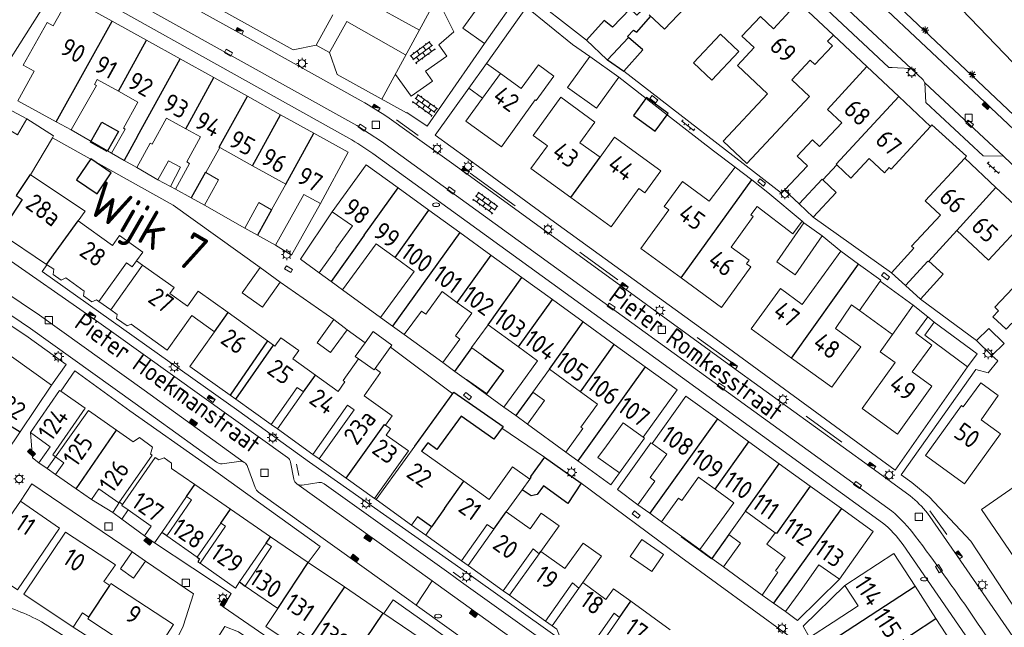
# Model space of a CAD drawing. Extents: x 168769 to 512904, y 516715 to 1559940.
# Tile 65 of 186: x 169327 to 169463, y 519423 to 519507. Entities that reach past the tile are written whole.
import ezdxf

# ---------------------------------------------------------------- set-up
doc = ezdxf.new("R2010")
doc.units = 0
doc.header["$MEASUREMENT"] = 0
doc.layers.get('0').update_dxf_attribs({"linetype": 'CONTINUOUS'})
for name, color, linetype, lineweight in [('B01_HOOFDGEBOUW', 10, 'CONTINUOUS', 0), ('B02_bijgebouw', 12, 'CONTINUOUS', 0), ('B07_scheidingsmuur', 14, 'CONTINUOUS', 25), ('Q04_wegmarkering', 7, 'CONTINUOUS', 0), ('Q21_LANTAARNPAAL', 7, 'CONTINUOUS', 18), ('Q23_kolk', 7, 'CONTINUOUS', 18), ('Q26_BOOM', 7, 'CONTINUOUS', 18), ('Q28_rioolput', 7, 'CONTINUOUS', 18), ('Q92_BRANDKRAAN', 7, 'CONTINUOUS', 0), ('Q96_STRAATKOLK', 7, 'CONTINUOUS', 0), ('Q97_TROTTOIRKOLK', 7, 'CONTINUOUS', 0), ('S02_symb_open_verh', 7, 'CONTINUOUS', 13), ('T01_Muur', 10, 'CONTINUOUS', 0), ('V00_kant_verharding', 252, 'CONTINUOUS', 0), ('V02_Kant_open_verh', 253, 'CONTINUOUS', 0), ('V04_Kant_op_inrit', 254, 'CONTINUOUS', 13), ('V11_VERKEERSDREMPEL', 7, 'CONTINUOUS', 0), ('W01_Kant_sloot', 140, 'CONTINUOUS', 0), ('Z08_Streeknaam', 5, 'CONTINUOUS', 0)]:
    doc.layers.add(name, color=color, linetype=linetype, lineweight=lineweight)
for name, color, linetype in [('B11_dakrand_hoofdgebouw', 20, 'CONTINUOUS'), ('B14_dakrand_bijgebouw', 30, 'CONTINUOUS'), ('T20_TALUD', 34, 'CONTINUOUS'), ('Z02_Huisnummer', 253, 'CONTINUOUS'), ('Z06_STRAATNAAM', 7, 'CONTINUOUS')]:
    doc.layers.add(name, color=color, linetype=linetype)
doc.styles.add('ISOCP', font='isocp.shx', dxfattribs={"height": 1.8})

# ---------------------------------------------------------------- blocks, each defined once
blk = doc.blocks.new('Q21')
at = {"color": 0}
for points in [[(-1.5, 0), (-1, 0)], [(-1.06, 1.06), (-0.71, 0.71)], [(0, 1.5), (0, 1)], [(1.06, 1.06), (0.71, 0.71)], [(1.5, 0), (1, 0)], [(-1.06, -1.06), (-0.71, -0.71)], [(0, -1.5), (0, -1)], [(1.06, -1.06), (0.71, -0.71)]]:
    blk.add_lwpolyline(points, dxfattribs=at)
blk.add_circle((0, 0), 1, dxfattribs=at)
blk = doc.blocks.new('Q28')
at = {"color": 0}
blk.add_lwpolyline([(1, 1), (1, -1), (-1, -1), (-1, 1)], close=True, dxfattribs=at)
blk = doc.blocks.new('Q23')
at = {"color": 0}
blk.add_lwpolyline([(0.99, -0.5), (-0.99, -0.5), (-0.99, 0.5), (0.99, 0.5), (0.99, -0.5)], dxfattribs=at)
blk = doc.blocks.new('Q96')
for p, q in [((-1, 0.88), (1, 0.88)), ((-1, 0.75), (1, 0.75)), ((-1, 0.63), (1, 0.63)), ((-1, 0.5), (1, 0.5)), ((-1, 0.38), (1, 0.38)), ((-1, 0.25), (1, 0.25)), ((-1, 0.12), (1, 0.12))]:
    blk.add_line(p, q)
at = {"color": 0}
blk.add_lwpolyline([(1, 1), (1, 0), (-1, 0), (-1, 1), (1, 1)], dxfattribs=at)
blk = doc.blocks.new('Q97')
blk.add_hatch(color=256).paths.add_polyline_path([(-1, 1), (-1, 0), (1, 1)])
blk.add_line((1, 1), (-1, 0))
at = {"color": 0}
for points in [[(-1, 0), (-1, 1), (1, 1), (1, 0), (-1, 0)], [(0, 0.8), (0, 1)]]:
    blk.add_lwpolyline(points, dxfattribs=at)
blk = doc.blocks.new('Q92')
at = {"color": 0}
blk.add_ellipse((0, 0), major_axis=(-0.991, 0), ratio=0.499983, start_param=1.570796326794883, end_param=7.853981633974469, dxfattribs=at)
blk = doc.blocks.new('Q26')
at = {"color": 0}
for p, q in [((-1, 0), (1, 0)), ((-0.7, 0.7), (0.7, -0.7)), ((0.7, 0.7), (-0.7, -0.7)), ((0, 1), (0, -1))]:
    blk.add_line(p, q, dxfattribs=at)
blk = doc.blocks.new('S024')
at = {"color": 0}
for p, q in [((0, 1.2), (6.7, 1.2)), ((0, 0), (6.7, 0)), ((0.2, 1.2), (0.2, 0)), ((1.25, 1.5), (1.25, 1.2)), ((1.25, 0), (1.25, -1.2)), ((2.3, 1.2), (2.3, 0)), ((3.35, 1.5), (3.35, 1.2)), ((3.35, 0), (3.35, -1.2)), ((4.4, 1.2), (4.4, 0)), ((5.45, 1.5), (5.45, 1.2)), ((5.45, 0), (5.45, -1.2)), ((6.5, 1.2), (6.5, 0)), ((0, -1.2), (6.7, -1.2)), ((0.2, -1.2), (0.2, -1.5)), ((2.3, -1.2), (2.3, -1.5)), ((4.4, -1.2), (4.4, -1.5)), ((6.5, -1.2), (6.5, -1.5))]:
    blk.add_line(p, q, dxfattribs=at)
blk = doc.blocks.new('S026')
for p, q in [((0, 0), (4.4, 0)), ((0.2, 0.5), (0.2, 0)), ((1.2, 0), (1.2, -0.5)), ((2.2, 0.5), (2.2, 0)), ((3.2, 0), (3.2, -0.5)), ((4.2, 0.5), (4.2, 0))]:
    blk.add_line(p, q)

msp = doc.modelspace()

# ---------------------------------------------------------------- linework, layer by layer
at = {"layer": 'B01_HOOFDGEBOUW'}
for points in [[(169423.06, 519508.15), (169420.56, 519510.52), (169418.5, 519508.34), (169418.66, 519508.18), (169415.91, 519505.28), (169413.83, 519507.24)], [(169329.32, 519499.5), (169327.83, 519500.33), (169331.11, 519506.18), (169331.94, 519505.73), (169334.16, 519509.66), (169340.04, 519506.4)], [(169426.55, 519504.32), (169429.09, 519507.03), (169430.88, 519505.34), (169434.28, 519508.99)], [(169434.28, 519508.99), (169439.11, 519504.46)], [(169340.04, 519506.4), (169344.79, 519503.76)], [(169344.79, 519503.76), (169349.37, 519501.22)], [(169426.55, 519504.32), (169428.23, 519502.75), (169425.93, 519500.31)], [(169439.11, 519504.46), (169438.32, 519503.62), (169438.98, 519503.01), (169436.57, 519500.43), (169435.92, 519501.04)], [(169349.37, 519501.22), (169354.03, 519498.63)], [(169425.93, 519500.31), (169430.08, 519496.4), (169423.96, 519489.9), (169427.22, 519486.83), (169435.83, 519496.06), (169433.39, 519498.33), (169435.92, 519501.04)], [(169332.35, 519492.58), (169327.1, 519495.43), (169329.32, 519499.5)], [(169396.21, 519497.13), (169398.59, 519500.4), (169400.73, 519498.84), (169398.3, 519495.49)], [(169443.72, 519500.15), (169438.3, 519494.27)], [(169448.11, 519496.03), (169443.72, 519500.15)], [(169340.91, 519496.76), (169337.99, 519498.38), (169337.61, 519497.67)], [(169354.03, 519498.63), (169358.63, 519496.08)], [(169390.93, 519495.81), (169393.38, 519499.19)], [(169393.38, 519499.19), (169396.21, 519497.13)], [(169337.61, 519497.67), (169337.9, 519497.55), (169334.42, 519491.45)], [(169340.91, 519496.76), (169343.58, 519495.28), (169341.6, 519491.69)], [(169358.63, 519496.08), (169363.18, 519493.55)], [(169388.62, 519492.64), (169390.93, 519495.81)], [(169398.15, 519495.6), (169393.52, 519489.12), (169388.62, 519492.64)], [(169407.07, 519487.72), (169404.3, 519489.7), (169406.36, 519492.53), (169401.68, 519495.95), (169397.86, 519490.71), (169399.83, 519489.27), (169397.58, 519486.18)], [(169398.3, 519495.49), (169398.15, 519495.6)], [(169447.03, 519486.08), (169452.47, 519491.95), (169448.11, 519496.03)], [(169438.3, 519494.27), (169440.27, 519492.42), (169437.22, 519489.17), (169436.24, 519490.1), (169434.15, 519487.87)], [(169322.92, 519489.26), (169324.86, 519492.12), (169327.04, 519490.8), (169328.31, 519492.97)], [(169328.31, 519492.97), (169331.99, 519490.65)], [(169345.54, 519489.5), (169347.53, 519493.08)], [(169347.53, 519493.08), (169350.18, 519491.61)], [(169363.18, 519493.55), (169367.77, 519491)], [(169334.42, 519491.45), (169332.35, 519492.58)], [(169341.86, 519491.55), (169339.96, 519488.26)], [(169341.6, 519491.69), (169341.86, 519491.55)], [(169350.18, 519491.61), (169352.19, 519490.49)], [(169328.85, 519485.31), (169331.84, 519490.39), (169331.99, 519490.65)], [(169350.3, 519487.08), (169352.19, 519490.49)], [(169367.77, 519491), (169372.49, 519488.39), (169368.65, 519481.36)], [(169408.58, 519478.16), (169412.41, 519483.41), (169413.23, 519482.82), (169415.42, 519485.83), (169409.03, 519490.45), (169407.07, 519487.72)], [(169345.28, 519489.65), (169343.44, 519486.29)], [(169345.28, 519489.65), (169345.54, 519489.5)], [(169354.82, 519489.04), (169352.92, 519485.62)], [(169359.33, 519486.54), (169354.82, 519489.04)], [(169339.96, 519488.26), (169341.7, 519487.28)], [(169341.7, 519487.28), (169343.44, 519486.29)], [(169434.15, 519487.87), (169435.58, 519486.55)], [(169447.03, 519486.08), (169446.79, 519486.3), (169446.13, 519485.59), (169444.04, 519487.55), (169441.5, 519484.86), (169439.57, 519486.67)], [(169461.44, 519483.55), (169457.15, 519487.57), (169451.71, 519481.73)], [(169350.69, 519486.86), (169348.74, 519483.35)], [(169350.3, 519487.08), (169350.69, 519486.86)], [(169363.89, 519484), (169359.33, 519486.54)], [(169379.34, 519483.5), (169374.93, 519486.69), (169370.25, 519480.2)], [(169403.07, 519482.17), (169397.58, 519486.18)], [(169425.64, 519486.37), (169422.06, 519481.7), (169418.39, 519484.39), (169415.88, 519480.96), (169416.52, 519480.49), (169412.66, 519475.21)], [(169425.64, 519486.37), (169427.91, 519484.6)], [(169432.39, 519483.19), (169435.58, 519486.55)], [(169439.57, 519486.67), (169437.66, 519484.63)], [(169328.85, 519485.31), (169336.35, 519480.3), (169335.4, 519478.99)], [(169352.72, 519481.14), (169354.66, 519484.63), (169352.92, 519485.62)], [(169352.85, 519485.66), (169352.92, 519485.62)], [(169427.91, 519484.6), (169430.12, 519482.87)], [(169437.66, 519484.63), (169439.51, 519482.89), (169436.33, 519479.5), (169434.41, 519481.3)], [(169348.74, 519483.35), (169350.9, 519482.15)], [(169363.89, 519484), (169361.95, 519480.51)], [(169383.57, 519480.44), (169379.34, 519483.5)], [(169434.41, 519481.3), (169432.39, 519483.19)], [(169465.85, 519479.42), (169461.44, 519483.55)], [(169350.9, 519482.15), (169352.72, 519481.14)], [(169364.43, 519479.09), (169366.39, 519482.62)], [(169366.39, 519482.62), (169368.65, 519481.36)], [(169408.58, 519478.16), (169403.07, 519482.17)], [(169430.12, 519482.87), (169434.85, 519478.92)], [(169361.95, 519480.51), (169360.2, 519481.48), (169358.26, 519477.98)], [(169428.65, 519480.95), (169427.76, 519479.79), (169428.1, 519479.56), (169425.09, 519475.37), (169427.56, 519473.59), (169427.18, 519473.09), (169427.8, 519472.66), (169423.76, 519467.11), (169418.21, 519471.16)], [(169433.53, 519477.2), (169428.65, 519480.95)], [(169451.71, 519481.73), (169453.84, 519479.74), (169449.86, 519475.49), (169450.16, 519475.22)], [(169370.25, 519480.2), (169373.08, 519478.31), (169370.77, 519475.13), (169370.83, 519475.09)], [(169387.81, 519477.37), (169383.57, 519480.44)], [(169456.06, 519477.66), (169460.41, 519473.58), (169465.85, 519479.42)], [(169335.4, 519478.99), (169340.11, 519475.6), (169341.06, 519476.95), (169344.26, 519474.67)], [(169358.26, 519477.98), (169360.01, 519477.01)], [(169364.43, 519479.09), (169362.47, 519475.64)], [(169433.53, 519477.2), (169434.85, 519478.92)], [(169331.04, 519473), (169324.66, 519477.28)], [(169360.01, 519477.01), (169362.47, 519475.64)], [(169392.08, 519474.29), (169387.81, 519477.37)], [(169456.06, 519477.66), (169452.22, 519473.45)], [(169370.14, 519470.65), (169368.48, 519471.86), (169370.83, 519475.09)], [(169374.07, 519472.75), (169376.3, 519475.83)], [(169376.3, 519475.83), (169378.91, 519473.94)], [(169418.21, 519471.16), (169412.66, 519475.21)], [(169450.16, 519475.22), (169447.08, 519471.86)], [(169343.41, 519473.49), (169344.26, 519474.67)], [(169378.91, 519473.94), (169381.52, 519472.04)], [(169396.34, 519471.2), (169392.08, 519474.29)], [(169431.83, 519469.7), (169434.85, 519467.52), (169440.12, 519474.82)], [(169440.12, 519474.82), (169442.58, 519473.04)], [(169472.83, 519468.49), (169469.39, 519464.76), (169466.67, 519467.3), (169464.07, 519464.52), (169463.62, 519464.95), (169462.86, 519464.13), (169461.04, 519465.81), (169461.81, 519466.64), (169461.31, 519467.12), (169466.22, 519472.34), (169467.19, 519471.44), (169470.53, 519475.04)], [(169338.24, 519467.92), (169337.91, 519468.16), (169337.24, 519467.86), (169336.13, 519468.68), (169336.22, 519469.35), (169333.7, 519471.15), (169333.04, 519470.83), (169331.93, 519471.61), (169332.04, 519472.33), (169331.04, 519473)], [(169342.82, 519472.66), (169342, 519473.23), (169338.24, 519467.92)], [(169344.22, 519472.91), (169339.86, 519466.77)], [(169342.82, 519472.66), (169343.41, 519473.49)], [(169344.22, 519472.91), (169348.55, 519469.85), (169347.97, 519469.03), (169350.41, 519467.29), (169351.86, 519469.33)], [(169374.07, 519472.75), (169371.71, 519469.51)], [(169442.58, 519473.04), (169445.65, 519470.82)], [(169452.22, 519473.45), (169454.19, 519471.65), (169451.07, 519468.23), (169449, 519470.12)], [(169452.22, 519473.45), (169452.14, 519473.36), (169452.07, 519473.43)], [(169381.52, 519472.04), (169379.28, 519468.95)], [(169400.52, 519468.18), (169396.34, 519471.2)], [(169449, 519470.12), (169447.08, 519471.86)], [(169371.71, 519469.51), (169370.14, 519470.65)], [(169433.37, 519460.16), (169427.83, 519464.16), (169431.83, 519469.7)], [(169442.69, 519466.66), (169445.56, 519470.7)], [(169445.56, 519470.7), (169445.65, 519470.82)], [(169355.97, 519466.4), (169351.86, 519469.33)], [(169378.58, 519464.52), (169376.93, 519465.72), (169379.28, 519468.95)], [(169382.52, 519466.6), (169383.13, 519466.16), (169385.37, 519469.27)], [(169385.37, 519469.27), (169387.4, 519467.8)], [(169387.4, 519467.8), (169389.45, 519466.31)], [(169404.76, 519465.12), (169400.52, 519468.18)], [(169441.6, 519467.45), (169439.41, 519464.22)], [(169442.69, 519466.66), (169441.6, 519467.45)], [(169450.09, 519467.39), (169447.25, 519463.37)], [(169452.08, 519465.8), (169450.09, 519467.39)], [(169339.86, 519466.77), (169340.76, 519466.13), (169340.66, 519465.56), (169342.12, 519464.56), (169342.65, 519464.79), (169347.61, 519461.25), (169350.98, 519466.01)], [(169354.1, 519463.77), (169350.98, 519466.01)], [(169361.41, 519462.51), (169355.97, 519466.4)], [(169382.52, 519466.6), (169380.17, 519463.37)], [(169387.81, 519462.76), (169387.2, 519463.2), (169389.45, 519466.31)], [(169452.08, 519465.8), (169450.43, 519463.56)], [(169380.17, 519463.37), (169378.58, 519464.52)], [(169391.69, 519464.7), (169389.43, 519461.59)], [(169391.69, 519464.7), (169395.86, 519461.68)], [(169409.02, 519462.03), (169404.76, 519465.12)], [(169354.1, 519463.77), (169350.73, 519459.01), (169356.24, 519455.07)], [(169362.21, 519461.94), (169362.41, 519461.8), (169363.22, 519462.94), (169365.67, 519461.2), (169364.86, 519460.06)], [(169439.41, 519464.22), (169442.88, 519461.71), (169438.91, 519456.16), (169433.37, 519460.16)], [(169443.05, 519453.22), (169447.6, 519459.56), (169445.56, 519461.02), (169447.25, 519463.37)], [(169449.93, 519458.26), (169452.64, 519461.94), (169450.43, 519463.56)], [(169362.21, 519461.94), (169361.41, 519462.51)], [(169387.12, 519458.32), (169385.46, 519459.53), (169387.81, 519462.76)], [(169389.45, 519461.57), (169391.05, 519460.41)], [(169395.86, 519461.68), (169398.48, 519459.79)], [(169413.28, 519458.96), (169409.02, 519462.03)], [(169331.73, 519456.42), (169326.22, 519460.37)], [(169367.98, 519457.81), (169364.86, 519460.06)], [(169367.98, 519457.81), (169371.1, 519455.57), (169372.03, 519456.87), (169371.76, 519457.07), (169373.9, 519460.05)], [(169376.05, 519458.52), (169373.9, 519460.05)], [(169396.22, 519456.66), (169398.48, 519459.79)], [(169413, 519449.28), (169417.67, 519455.78), (169413.28, 519458.96)], [(169376.93, 519458.18), (169374.65, 519454.99)], [(169376.2, 519458.73), (169376.05, 519458.52)], [(169376.2, 519458.73), (169376.93, 519458.18)], [(169388.7, 519457.17), (169387.12, 519458.32)], [(169400.11, 519458.61), (169397.83, 519455.48)], [(169400.11, 519458.61), (169404.36, 519455.53)], [(169443.05, 519453.22), (169447.9, 519449.7), (169452.62, 519456.28), (169449.93, 519458.26)], [(169327.41, 519450.04), (169331.73, 519456.42)], [(169366.35, 519455.51), (169365.48, 519456.13), (169361.88, 519451.04)], [(169393.87, 519453.42), (169396.22, 519456.66)], [(169456.73, 519453.63), (169456.96, 519453.45), (169459.35, 519456.77), (169461.76, 519455), (169459.41, 519451.68), (169462.05, 519449.74), (169457.14, 519442.91), (169451.77, 519446.77), (169456.73, 519453.63)], [(169332.98, 519455.6), (169332.83, 519455.71), (169328.82, 519449.93)], [(169332.29, 519446.58), (169331.88, 519446.88), (169336.33, 519453.26), (169332.98, 519455.6)], [(169357.02, 519454.51), (169356.24, 519455.07)], [(169362.74, 519450.43), (169366.35, 519455.51)], [(169374.65, 519454.99), (169378.53, 519452.21), (169377.61, 519450.93)], [(169399.45, 519454.31), (169397.83, 519455.48)], [(169404.36, 519455.53), (169406.71, 519453.83)], [(169423.18, 519451.8), (169418.86, 519454.92), (169414.21, 519448.41)], [(169361.88, 519451.04), (169357.02, 519454.51)], [(169372.38, 519453.69), (169367.62, 519446.94), (169362.74, 519450.43)], [(169373.28, 519453.07), (169372.38, 519453.69)], [(169395.48, 519452.25), (169393.87, 519453.42)], [(169399.45, 519454.31), (169397.1, 519451.07)], [(169404.72, 519450.48), (169404.44, 519450.69), (169406.71, 519453.83)], [(169340.65, 519450.25), (169336.78, 519452.95), (169332.29, 519446.58)], [(169368.48, 519446.32), (169373.28, 519453.07)], [(169397.1, 519451.07), (169395.48, 519452.25)], [(169362.74, 519450.43), (169361.88, 519451.04)], [(169378.29, 519450.44), (169377.61, 519450.93)], [(169407.96, 519448.13), (169410.24, 519451.28)], [(169410.24, 519451.28), (169413, 519449.28)], [(169427.52, 519448.66), (169423.18, 519451.8)], [(169323.63, 519444.46), (169327.41, 519450.04)], [(169328.82, 519449.93), (169331.55, 519447.97)], [(169338.24, 519442.21), (169340.97, 519440.29), (169345.53, 519446.84), (169345.33, 519446.98), (169345.58, 519447.93), (169343.79, 519449.25), (169342.92, 519448.66), (169340.65, 519450.25)], [(169372.21, 519443.65), (169376.1, 519440.87), (169380.75, 519447.41), (169377.71, 519449.59), (169378.29, 519450.44)], [(169402.37, 519447.25), (169404.72, 519450.48)], [(169381.61, 519448.07), (169376.3, 519440.73), (169381.18, 519437.23), (169381.99, 519438.36)], [(169407.96, 519448.13), (169406.78, 519446.51), (169409.74, 519444.39)], [(169414.21, 519448.41), (169416.24, 519446.95)], [(169431.67, 519445.66), (169427.52, 519448.66)], [(169469.82, 519424.22), (169483.68, 519433.83), (169473.23, 519448.91), (169459.44, 519439.37)], [(169329.97, 519445.78), (169331.55, 519447.97)], [(169388.36, 519443.24), (169382.56, 519447.39)], [(169404.03, 519446.05), (169402.37, 519447.25)], [(169414.6, 519443.28), (169413.95, 519443.75), (169416.24, 519446.95)], [(169329.97, 519445.78), (169331.13, 519444.98)], [(169331.13, 519444.98), (169332.29, 519446.58)], [(169332.25, 519444.19), (169333.4, 519445.78)], [(169332.29, 519446.58), (169333.4, 519445.78)], [(169351.39, 519442.8), (169348.18, 519445), (169348.22, 519445.74), (169347.18, 519446.45), (169346.48, 519446.18), (169345.98, 519446.53), (169341.47, 519440.07)], [(169368.48, 519446.32), (169372.21, 519443.65)], [(169408.57, 519442.77), (169404.03, 519446.05)], [(169435.93, 519442.58), (169431.67, 519445.66)], [(169332.25, 519444.19), (169335.09, 519442.2)], [(169388.36, 519443.24), (169391.85, 519440.75), (169395.04, 519445.23), (169397.4, 519443.54)], [(169409.74, 519444.39), (169408.57, 519442.77)], [(169356.32, 519439.42), (169351.39, 519442.8)], [(169397.4, 519443.54), (169396.36, 519442.09)], [(169412.26, 519440.03), (169414.6, 519443.28)], [(169417.85, 519440.95), (169418.29, 519440.63), (169420.57, 519443.81)], [(169420.57, 519443.81), (169422.87, 519442.15)], [(169335.09, 519442.2), (169337.2, 519440.73)], [(169337.2, 519440.73), (169338.24, 519442.21)], [(169396.36, 519442.09), (169394.18, 519439.04)], [(169422.87, 519442.15), (169425.45, 519440.28)], [(169440.21, 519439.49), (169435.93, 519442.58)], [(169327.45, 519440.52), (169321.56, 519432.01), (169327.06, 519428.34)], [(169332.81, 519436.82), (169327.45, 519440.52)], [(169340.13, 519438.94), (169341.08, 519440.36), (169341.47, 519440.07)], [(169341.47, 519440.07), (169341.39, 519439.94), (169342.24, 519439.34)], [(169346.87, 519436.22), (169350.26, 519441.16)], [(169350.26, 519441.16), (169350.97, 519440.69), (169347.58, 519435.76)], [(169413.89, 519438.87), (169412.26, 519440.03)], [(169417.85, 519440.95), (169415.51, 519437.7)], [(169423.16, 519437.12), (169425.45, 519440.28)], [(169341.36, 519438.05), (169340.13, 519438.94)], [(169342.24, 519439.34), (169341.36, 519438.05)], [(169342.24, 519439.34), (169345.41, 519437.09), (169344.48, 519435.74)], [(169361.82, 519435.64), (169356.32, 519439.42)], [(169397.45, 519436.74), (169394.18, 519439.04)], [(169397.45, 519436.74), (169398.98, 519438.87)], [(169398.93, 519433.63), (169401.43, 519437.13), (169398.98, 519438.87)], [(169415.51, 519437.7), (169413.89, 519438.87)], [(169424.77, 519435.95), (169427.03, 519439.13)], [(169431.11, 519436.19), (169427.03, 519439.13)], [(169439.94, 519429.8), (169444.57, 519436.34), (169440.21, 519439.49)], [(169469.82, 519424.22), (169459.44, 519439.37)], [(169351.75, 519432.83), (169354.97, 519437.48)], [(169354.97, 519437.48), (169355.6, 519437.07), (169352.12, 519431.99)], [(169383.92, 519436.98), (169383.12, 519435.85), (169388.02, 519432.34), (169391.55, 519437.31), (169392.49, 519436.66)], [(169327.06, 519428.34), (169332.81, 519436.82)], [(169333.64, 519436.26), (169327.91, 519427.77)], [(169340.49, 519431.78), (169333.64, 519436.26)], [(169345.88, 519434.78), (169346.87, 519436.22)], [(169392.49, 519436.66), (169388.93, 519431.69), (169393.77, 519428.23), (169397.86, 519433.98), (169398.71, 519433.3)], [(169422.44, 519432.67), (169420.78, 519433.9), (169423.16, 519437.12)], [(169426.37, 519434.74), (169424.77, 519435.95)], [(169431.11, 519436.19), (169429.96, 519434.61), (169432.49, 519432.77), (169431.18, 519430.97)], [(169344.48, 519435.74), (169345.88, 519434.78)], [(169347.58, 519435.76), (169351.75, 519432.83)], [(169357.55, 519429.44), (169361.22, 519434.77)], [(169361.22, 519434.77), (169361.96, 519434.3), (169358.34, 519428.87)], [(169366.99, 519432.1), (169361.82, 519435.64)], [(169402.24, 519431.27), (169404.74, 519434.77)], [(169404.74, 519434.77), (169407.25, 519432.98)], [(169418.21, 519435.63), (169422.39, 519432.6)], [(169426.37, 519434.74), (169424, 519431.52)], [(169398.71, 519433.3), (169394.65, 519427.6), (169399.59, 519424.07)], [(169402.24, 519431.27), (169398.93, 519433.63)], [(169450.33, 519428.85), (169447.4, 519433.35), (169440.67, 519428.96)], [(169339.72, 519428.93), (169338.92, 519429.49), (169340.49, 519431.78)], [(169352.12, 519431.99), (169356.98, 519428.6), (169357.55, 519429.44)], [(169371.95, 519428.75), (169366.99, 519432.1)], [(169404.7, 519429.35), (169407.25, 519432.98)], [(169424, 519431.52), (169422.44, 519432.67)], [(169439.94, 519429.8), (169437.13, 519431.79), (169434.76, 519428.44)], [(169431.49, 519430.76), (169429.34, 519427.63)], [(169431.18, 519430.97), (169431.49, 519430.76)], [(169336.87, 519424.58), (169336.72, 519424.35), (169345.3, 519418.7), (169348.48, 519423.58), (169339.89, 519429.2), (169339.72, 519428.93)], [(169399.59, 519424.07), (169403.26, 519429.3), (169404.17, 519428.6)], [(169404.17, 519428.6), (169404.7, 519429.35)], [(169411.3, 519426.78), (169408.93, 519428.5), (169407.88, 519427.04), (169404.7, 519429.35)], [(169327.91, 519427.77), (169334.68, 519423.24)], [(169358.34, 519428.87), (169362.81, 519425.78)], [(169377.25, 519425.16), (169371.95, 519428.75)], [(169404.17, 519428.6), (169400.5, 519423.42)], [(169434.76, 519428.44), (169432.54, 519425.36)], [(169440.67, 519428.96), (169442.51, 519426.16)], [(169453.21, 519424.42), (169450.33, 519428.85)], [(169416.68, 519422.88), (169411.3, 519426.78)], [(169430.91, 519426.51), (169429.34, 519427.63)], [(169432.54, 519425.36), (169430.91, 519426.51)], [(169334.68, 519423.24), (169336, 519425.18), (169336.87, 519424.58)], [(169362.81, 519425.78), (169361.17, 519423.31), (169364.65, 519420.97), (169365.79, 519422.59), (169367.16, 519421.66)], [(169377.37, 519425.08), (169377.25, 519425.16)], [(169382.48, 519421.62), (169377.37, 519425.08)], [(169400.5, 519423.42), (169401.15, 519422.95), (169401.5, 519422.02), (169402.31, 519421.45), (169403.4, 519421.31), (169405.33, 519419.91), (169409, 519425.13), (169409.76, 519424.56)], [(169439.1, 519423.92), (169442.51, 519426.16)], [(169409.76, 519424.56), (169406.11, 519419.34), (169409.53, 519416.86)], [(169435.83, 519421.79), (169439.1, 519423.92)], [(169456.04, 519420.07), (169453.21, 519424.42)]]:
    msp.add_lwpolyline(points, dxfattribs=at)
at = {"layer": 'B02_bijgebouw'}
for points in [[(169385.16, 519511.06), (169390.26, 519508.26), (169388.24, 519505.4), (169391.18, 519503.32), (169396.37, 519510.68), (169393.43, 519512.75)], [(169402.82, 519497.59), (169405.67, 519501.55)], [(169405.67, 519501.55), (169409.63, 519498.7)], [(169393.38, 519499.19), (169391.45, 519500.57), (169389.04, 519497.19), (169390.93, 519495.81)], [(169409.63, 519498.7), (169406.56, 519494.44), (169402.6, 519497.29), (169402.82, 519497.59)], [(169349.46, 519486.34), (169347.77, 519487.21), (169346.32, 519484.59)], [(169348.07, 519483.69), (169349.46, 519486.34)], [(169348.07, 519483.69), (169346.32, 519484.59)], [(169437.59, 519476.93), (169435.05, 519478.7), (169431.33, 519473.36)], [(169431.33, 519473.36), (169433.88, 519471.59), (169437.59, 519476.93)], [(169344.22, 519472.91), (169343.41, 519473.49)], [(169357.9, 519469.12), (169360.71, 519467.14), (169363.12, 519470.57), (169360.37, 519472.59), (169357.9, 519469.12)], [(169445.56, 519470.7), (169450.09, 519467.39)], [(169339.86, 519466.77), (169338.24, 519467.92)], [(169447.25, 519463.37), (169442.69, 519466.66)], [(169372.33, 519464.04), (169370.04, 519460.91), (169368.21, 519462.26), (169370.51, 519465.43)], [(169372.33, 519464.04), (169370.51, 519465.43)], [(169458.85, 519460.73), (169452.98, 519465.07), (169451.67, 519463.3)], [(169374.79, 519462.23), (169375.91, 519463.78), (169378.48, 519461.9)], [(169458.85, 519460.73), (169457.54, 519458.96), (169451.67, 519463.3)], [(169458.78, 519462.56), (169460.45, 519464.22), (169462.58, 519462.16), (169460.86, 519460.51)], [(169373.44, 519460.38), (169374.79, 519462.23)], [(169378.48, 519461.9), (169376.2, 519458.73)], [(169389.43, 519461.59), (169389.45, 519461.57)], [(169460.86, 519460.51), (169458.78, 519462.56)], [(169373.9, 519460.05), (169373.44, 519460.38)], [(169414.16, 519430.88), (169411.21, 519432.94), (169412.81, 519435.24), (169415.77, 519433.18), (169414.16, 519430.88)], [(169344.64, 519432.27), (169342.99, 519429.97), (169341.2, 519431.21), (169342.79, 519433.56)], [(169342.79, 519433.56), (169344.64, 519432.27)], [(169399.59, 519424.07), (169400.5, 519423.42)]]:
    msp.add_lwpolyline(points, dxfattribs=at)
msp.add_lwpolyline([(169426.14, 519502.21), (169423.6, 519504.61), (169419.88, 519500.67), (169422.43, 519498.27)], close=True, dxfattribs=at)
at = {"layer": 'B07_scheidingsmuur'}
for points in [[(169332.35, 519492.58), (169340.04, 519506.4)], [(169340.91, 519496.76), (169344.79, 519503.76)], [(169410.96, 519504.16), (169408.1, 519501.07)], [(169343.52, 519490.59), (169349.37, 519501.22)], [(169350.18, 519491.61), (169354.03, 519498.63)], [(169354.75, 519489.08), (169358.63, 519496.08)], [(169439.48, 519486.75), (169448.11, 519496.03)], [(169359.33, 519486.54), (169363.18, 519493.55)], [(169343.52, 519490.59), (169341.7, 519487.28)], [(169363.89, 519484), (169367.77, 519491)], [(169354.82, 519489.04), (169354.75, 519489.08)], [(169403.07, 519482.17), (169407.07, 519487.72)], [(169439.57, 519486.67), (169439.48, 519486.75)], [(169328.85, 519485.31), (169328.78, 519485.35), (169326.85, 519482.48), (169327.71, 519481.9), (169324.66, 519477.28)], [(169352.85, 519485.66), (169350.9, 519482.15)], [(169418.21, 519471.16), (169427.91, 519484.6)], [(169434.41, 519481.3), (169437.57, 519484.7), (169437.66, 519484.63)], [(169374.68, 519477), (169379.34, 519483.5)], [(169456.06, 519477.66), (169461.44, 519483.55)], [(169361.95, 519480.51), (169360.01, 519477.01)], [(169378.91, 519473.94), (169383.57, 519480.44)], [(169331.04, 519473), (169335.4, 519478.99)], [(169374.68, 519477), (169370.14, 519470.65)], [(169387.81, 519477.37), (169378.58, 519464.52)], [(169392.08, 519474.29), (169387.4, 519467.8)], [(169433.37, 519460.16), (169442.58, 519473.04)], [(169449, 519470.12), (169452.07, 519473.43)], [(169391.69, 519464.7), (169396.34, 519471.2)], [(169395.86, 519461.68), (169400.52, 519468.18)], [(169354.1, 519463.77), (169355.97, 519466.4)], [(169400.11, 519458.61), (169404.76, 519465.12)], [(169361.41, 519462.51), (169356.24, 519455.07)], [(169357.02, 519454.51), (169362.21, 519461.94)], [(169387.12, 519458.32), (169389.45, 519461.57)], [(169404.36, 519455.53), (169409.02, 519462.03)], [(169413.28, 519458.96), (169404.03, 519446.05)], [(169366.35, 519455.51), (169367.98, 519457.81)], [(169397.83, 519455.48), (169395.48, 519452.25)], [(169322.53, 519453.07), (169327.41, 519450.04)], [(169372.21, 519443.65), (169377.47, 519451.03)], [(169377.47, 519451.03), (169377.61, 519450.93)], [(169423.18, 519451.8), (169413.89, 519438.87)], [(169335.09, 519442.2), (169340.65, 519450.25)], [(169422.87, 519442.15), (169427.52, 519448.66)], [(169427.03, 519439.13), (169431.67, 519445.66)], [(169350.26, 519441.16), (169351.39, 519442.8)], [(169385.71, 519439.5), (169388.36, 519443.24)], [(169435.93, 519442.58), (169431.29, 519436.06)], [(169354.97, 519437.48), (169356.32, 519439.42)], [(169385.71, 519439.5), (169383.92, 519436.98), (169383.92, 519436.98)], [(169392.49, 519436.66), (169394.18, 519439.04)], [(169440.21, 519439.49), (169430.91, 519426.51)], [(169424.77, 519435.95), (169422.44, 519432.67)], [(169431.29, 519436.06), (169431.11, 519436.19)], [(169361.22, 519434.77), (169361.82, 519435.64)], [(169398.71, 519433.3), (169398.93, 519433.63)], [(169362.81, 519425.78), (169366.99, 519432.1)], [(169336.87, 519424.58), (169339.72, 519428.93)], [(169371.95, 519428.75), (169367.16, 519421.66)], [(169436.92, 519420.12), (169450.33, 519428.85)], [(169409.76, 519424.56), (169411.3, 519426.78)], [(169377.25, 519425.16), (169372.46, 519418.09)], [(169446.52, 519420.04), (169453.21, 519424.42)]]:
    msp.add_lwpolyline(points, dxfattribs=at)
at = {"layer": 'B11_dakrand_hoofdgebouw', "flags": 128}
for points in [[(169391.05, 519460.41), (169393.79, 519458.45), (169391.46, 519455.24), (169388.7, 519457.17)], [(169381.61, 519448.07), (169386.99, 519455.49), (169393.77, 519450.74), (169392.46, 519449.02), (169388, 519452.18), (169384.65, 519447.62), (169383.39, 519448.51), (169382.56, 519447.39)]]:
    msp.add_lwpolyline(points, dxfattribs=at)
at = {"layer": 'B11_dakrand_hoofdgebouw'}
for points in [[(169383.92, 519436.98), (169381.99, 519438.36)], [(169347.58, 519435.76), (169346.87, 519436.22)], [(169351.75, 519432.83), (169352.07, 519432.58), (169351.83, 519432.19)], [(169351.83, 519432.19), (169352.12, 519431.99)], [(169357.55, 519429.44), (169358.34, 519428.87)]]:
    msp.add_lwpolyline(points, dxfattribs=at)
at = {"layer": 'B14_dakrand_bijgebouw'}
for points in [[(169412.95, 519507.99), (169412.14, 519507.22), (169411.21, 519508.09), (169408.77, 519505.54), (169407.64, 519506.48), (169405.2, 519503.77)], [(169410.96, 519504.16), (169410.84, 519504.26), (169411.68, 519505.15), (169412.11, 519504.86), (169413.98, 519507.02)], [(169405.2, 519503.77), (169408, 519501.14), (169408.1, 519501.07)], [(169410.32, 519499.51), (169412.93, 519502.43), (169410.96, 519504.16)], [(169408.1, 519501.07), (169410.32, 519499.51)], [(169411.65, 519493.43), (169414.62, 519491.28), (169416.4, 519493.73), (169413.44, 519495.89), (169411.65, 519493.43)], [(169337.09, 519489.77), (169338.63, 519492.51), (169340.92, 519491.22), (169339.38, 519488.49), (169337.09, 519489.77)], [(169337.11, 519487.47), (169335.17, 519484.6), (169337.99, 519482.7), (169339.92, 519485.57), (169337.11, 519487.47)], [(169399.45, 519446.55), (169397.51, 519443.92)], [(169399.45, 519446.55), (169404.45, 519442.99)], [(169397.4, 519443.54), (169397.62, 519443.83)], [(169397.62, 519443.83), (169397.51, 519443.92)], [(169404.45, 519442.99), (169402.66, 519440.18), (169399.3, 519442.61)]]:
    msp.add_lwpolyline(points, dxfattribs=at)
at = {"layer": 'B14_dakrand_bijgebouw', "flags": 128}
msp.add_lwpolyline([(169399.3, 519442.61), (169398.42, 519441.43), (169397.6, 519441.23), (169396.36, 519442.09)], dxfattribs=at)
at = {"layer": 'Q04_wegmarkering'}
for points in [[(169428.54, 519519.7), (169449.79, 519499.9)], [(169451.7, 519497.94), (169462.47, 519487.88)], [(169314.77, 519476.53), (169320.1, 519472.73), (169330.07, 519466.06), (169344.44, 519455.75)], [(169358.19, 519445.84), (169344.44, 519455.75)], [(169365.41, 519442.9), (169383.99, 519429.59), (169384.5, 519429.22), (169408.05, 519412.28)]]:
    msp.add_lwpolyline(points, dxfattribs=at)
msp.add_lwpolyline([(169339.02, 519511.35), (169373.64, 519492.06), (169377.04, 519489.89), (169415.93, 519461.75), (169447.09, 519439.2, -0.055354), (169450.4, 519435.69, -0.02146), (169465.31, 519414.02)], format="xyb", dxfattribs=at)
at = {"layer": 'T01_Muur'}
for points in [[(169368.48, 519446.32), (169367.62, 519446.94)], [(169376.3, 519440.73), (169376.1, 519440.87)], [(169383.12, 519435.85), (169381.18, 519437.23)], [(169388.93, 519431.69), (169388.02, 519432.34)], [(169394.65, 519427.6), (169393.77, 519428.23)]]:
    msp.add_lwpolyline(points, dxfattribs=at)
at = {"layer": 'T20_TALUD'}
msp.add_lwpolyline([(169503.95, 519460.92), (169500.54, 519460.31), (169497.98, 519461.28), (169494.6, 519464.45), (169491.76, 519467.79), (169468.01, 519489.58), (169386.37, 519566.68), (169384.79, 519568.97), (169384.03, 519570.95), (169384.14, 519573.51), (169386.6, 519577.32), (169398.1, 519589.7), (169402.47, 519593.24), (169405.12, 519593.88), (169409.91, 519593.49), (169433.39, 519590.25), (169438.24, 519588.74), (169444.57, 519585.07), (169449.39, 519580.86)], dxfattribs=at)
at = {"layer": 'V00_kant_verharding'}
for p, q in [((169382.25, 519505.15), (169372.29, 519510.66)), ((169380.36, 519501.74), (169372.29, 519506.35))]:
    msp.add_line(p, q, dxfattribs=at)
for points in [[(169492.85, 519461.78), (169492.47, 519462.38), (169491.03, 519466.04), (169490.44, 519466.76), (169477.39, 519478.8), (169458.37, 519496.73), (169454.89, 519500), (169429.17, 519524.19), (169411.47, 519540.63), (169407.6, 519542.49)], [(169383.3, 519491.96), (169380.54, 519493.83), (169380.5, 519493.81), (169370.95, 519499.06), (169369.92, 519502.07), (169368.06, 519503.09), (169364.93, 519502.43), (169346.02, 519512.97), (169340.66, 519515.86), (169339.94, 519519.46), (169344.04, 519524.82), (169347.45, 519525.65)], [(169432.58, 519513.29), (169446.74, 519500.02), (169447.21, 519500.04), (169447.91, 519500), (169449.79, 519499.9), (169451.46, 519498.31), (169451.7, 519497.94), (169451.83, 519495.24), (169459.7, 519487.91), (169462.47, 519487.88), (169464.45, 519485.96), (169464.91, 519482.94), (169478.41, 519470.3)], [(169396.37, 519510.68), (169405.2, 519503.77)], [(169391.45, 519500.57), (169396.95, 519508.29)], [(169403.29, 519503.2), (169396.95, 519508.29)], [(169443.72, 519500.15), (169439.11, 519504.46)], [(169391.18, 519503.32), (169383.3, 519491.96)], [(169403.29, 519503.2), (169405.67, 519501.55)], [(169431.97, 519482.76), (169410.32, 519499.51)], [(169409.63, 519498.7), (169416.35, 519493.48)], [(169389.04, 519497.19), (169384.43, 519490.72)], [(169321.21, 519490.41), (169324.25, 519495.12), (169328.31, 519492.97)], [(169416.35, 519493.48), (169422.64, 519488.6)], [(169334.42, 519491.45), (169339.96, 519488.26)], [(169452.47, 519491.95), (169452.66, 519492.16)], [(169457.42, 519487.88), (169452.66, 519492.16)], [(169331.84, 519490.39), (169348.42, 519481.12), (169360.37, 519472.59)], [(169447.58, 519444.76), (169423.54, 519462.36), (169400.81, 519478.82), (169390.87, 519486.08), (169384.43, 519490.72)], [(169422.64, 519488.6), (169425.64, 519486.37)], [(169457.15, 519487.57), (169457.42, 519487.88)], [(169346.32, 519484.59), (169343.44, 519486.29)], [(169348.07, 519483.69), (169348.74, 519483.35)], [(169432.39, 519483.19), (169431.97, 519482.76)], [(169315.37, 519480.85), (169325.16, 519474.13), (169337.12, 519465.8), (169340.29, 519463.57)], [(169358.26, 519477.98), (169352.72, 519481.14)], [(169368.65, 519481.36), (169364.69, 519474.27)], [(169368.48, 519471.86), (169365.92, 519473.71), (169370.25, 519480.2)], [(169447.08, 519471.86), (169436.33, 519479.5)], [(169434.85, 519478.92), (169435.05, 519478.7)], [(169437.59, 519476.93), (169440.12, 519474.82)], [(169362.47, 519475.64), (169364.69, 519474.27)], [(169316.06, 519472.98), (169318.79, 519470.96), (169328.85, 519464.23), (169343.19, 519453.94)], [(169331.11, 519472.97), (169330.42, 519472.01), (169357.43, 519452.85)], [(169333.73, 519459.26), (169328.19, 519463.26), (169318.11, 519469.86)], [(169363.12, 519470.57), (169370.51, 519465.43)], [(169371.71, 519469.51), (169376.93, 519465.72)], [(169458.78, 519462.56), (169451.07, 519468.23)], [(169452.08, 519465.8), (169452.98, 519465.07)], [(169372.33, 519464.04), (169374.79, 519462.23)], [(169380.17, 519463.37), (169385.46, 519459.53)], [(169378.3, 519461.66), (169386.83, 519455.25)], [(169460.86, 519460.51), (169461.72, 519459.76)], [(169331.73, 519456.42), (169333.73, 519459.26)], [(169457.54, 519458.96), (169447.58, 519444.76)], [(169460.36, 519458.13), (169461.72, 519459.76)], [(169334.91, 519458.4), (169332.98, 519455.6)], [(169353.13, 519445.43), (169342.48, 519452.91), (169334.91, 519458.4)], [(169458.69, 519458.59), (169448.41, 519444.15)], [(169460.36, 519458.13), (169458.69, 519458.59)], [(169388.7, 519457.17), (169393.87, 519453.42)], [(169367.16, 519445.86), (169357.43, 519452.85)], [(169397.1, 519451.07), (169402.37, 519447.25)], [(169329.97, 519445.78), (169329.13, 519446.46), (169328.82, 519449.93)], [(169393.57, 519450.53), (169399.45, 519446.55)], [(169414.21, 519448.41), (169414.04, 519448.53), (169409.45, 519442.13)], [(169409.74, 519444.39), (169413.18, 519449.15), (169413, 519449.28)], [(169366.99, 519432.1), (169368.61, 519434.3), (169353.13, 519445.43)], [(169365.01, 519443.54), (169364.57, 519445.86)], [(169409.05, 519416.17), (169407.73, 519417.21), (169388.39, 519430.97), (169367.16, 519445.86)], [(169332.25, 519444.19), (169331.13, 519444.98)], [(169327.45, 519440.52), (169329, 519442.88), (169342.79, 519433.56)], [(169404.45, 519442.99), (169418.17, 519432.82), (169432.85, 519422.11), (169440.56, 519410.31)], [(169412.26, 519440.03), (169409.45, 519442.13)], [(169340.13, 519438.94), (169337.2, 519440.73)], [(169344.48, 519435.74), (169341.36, 519438.05)], [(169415.51, 519437.7), (169420.78, 519433.9)], [(169376.07, 519412.09), (169361.61, 519421.65), (169355.31, 519426), (169356.39, 519427.84), (169345.88, 519434.78)], [(169344.64, 519432.27), (169351.24, 519427.82), (169349.8, 519423.38), (169349, 519421.68), (169345.53, 519416.32), (169344.3, 519417.11), (169334.68, 519423.24)], [(169386.29, 519430.67), (169388.05, 519429.39)], [(169424, 519431.52), (169429.34, 519427.63)], [(169388.05, 519429.39), (169409.69, 519413.93)], [(169434.2, 519424.14), (169439.94, 519429.8)], [(169435.83, 519421.79), (169434.97, 519423.38), (169440.67, 519428.96)], [(169422.27, 519380.93), (169418.14, 519392.41), (169412.09, 519401.68), (169402.24, 519410.11), (169383.68, 519423.41), (169378.67, 519426.96), (169377.37, 519425.08)], [(169381.83, 519426.25), (169382.33, 519425.89)], [(169382.33, 519425.89), (169401.67, 519412.03)], [(169432.54, 519425.36), (169434.2, 519424.14)], [(169330.35, 519423.97), (169334.98, 519421.02), (169344.58, 519414.87), (169345.56, 519416.29)], [(169354.56, 519421.82), (169355.52, 519423.34), (169357.39, 519422.57), (169366.99, 519416.2), (169376.47, 519409.55), (169394.2, 519397.45)]]:
    msp.add_lwpolyline(points, dxfattribs=at)
for points in [[(169338.53, 519515.35), (169340.31, 519514.33), (169342.14, 519513.29), (169357.42, 519504.82), (169374.26, 519495.45, -0.015731), (169378.1, 519493.08), (169388.43, 519485.64), (169410.25, 519469.82), (169425.25, 519458.92), (169444.24, 519445.18), (169449.65, 519441.23, -0.064089), (169452.04, 519438.86), (169456.14, 519433), (169466.01, 519418.72), (169468.01, 519415.88), (169469.18, 519414.23), (169469.57, 519413.72, 0.262431), (169473.75, 519412.34, 0.099049), (169475.63, 519413.15)], [(169331.8, 519510.23), (169331.82, 519510.26), (169331.15, 519509.25), (169322.02, 519494.89), (169315.92, 519485.21), (169315.06, 519483.83, 0.244853), (169314.9, 519481.46), (169315.16, 519481.16)], [(169466.44, 519412.35), (169465.31, 519414.02), (169462.49, 519414.54), (169448.71, 519434.53, 0.071459), (169445.86, 519437.56), (169414.73, 519460.09), (169375.84, 519488.22, 0.02713), (169372.56, 519490.32), (169356.4, 519499.33), (169339.5, 519508.78), (169339.02, 519511.35), (169338.78, 519511.51)], [(169340.29, 519463.57), (169364.15, 519446.53, -0.179978), (169364.57, 519445.86)], [(169343.19, 519453.94), (169354.39, 519445.87, 0.207508), (169355.14, 519445.66), (169357.46, 519445.97, -0.385203), (169358.65, 519445.25), (169359.7, 519442.4, 0.184178), (169360.15, 519441.77), (169380.79, 519426.99), (169381.83, 519426.25)], [(169495.78, 519449.07), (169496.03, 519447.28, -0.073835), (169494.31, 519442.2), (169491.6, 519437.73), (169483.44, 519424.66, -0.031159), (169478.48, 519417.89, -0.043143), (169473.07, 519414.45), (169470.82, 519415.5), (169457.99, 519435.03), (169452.29, 519441.09), (169449.88, 519443.07), (169448.41, 519444.15)], [(169386.29, 519430.67), (169369.17, 519442.91, 0.193201), (169368.43, 519443.08), (169366.14, 519442.73, -0.414552), (169365.01, 519443.54)], [(169323.75, 519426.66, -0.048182), (169330.35, 519423.97)]]:
    msp.add_lwpolyline(points, format="xyb", dxfattribs=at)
at = {"layer": 'V02_Kant_open_verh'}
for p, q in [((169368.06, 519503.09), (169370.37, 519507.27)), ((169369.92, 519502.07), (169372.29, 519506.35))]:
    msp.add_line(p, q, dxfattribs=at)
for points in [[(169377.08, 519495.69), (169384.77, 519509.88)], [(169384.64, 519509.63), (169387, 519504.91), (169384.9, 519503.12), (169386, 519501.59), (169383.09, 519499.51), (169384.03, 519498.15), (169381.13, 519496.1), (169378.99, 519499.08)]]:
    msp.add_lwpolyline(points, dxfattribs=at)
at = {"layer": 'V04_Kant_op_inrit'}
for points in [[(169382.07, 519490.7), (169379.1, 519492.84)], [(169389.22, 519485.54), (169395.39, 519481.05)], [(169404.27, 519474.67), (169409.49, 519470.88)], [(169420.41, 519462.99), (169425.32, 519459.46)], [(169435.4, 519452.18), (169440.28, 519448.63)], [(169365.37, 519445.6), (169365.7, 519444.06)], [(169452.38, 519439.2), (169454.68, 519435.96)], [(169386.89, 519430.76), (169387.96, 519430)]]:
    msp.add_lwpolyline(points, dxfattribs=at)
at = {"layer": 'V11_VERKEERSDREMPEL'}
msp.add_lwpolyline([(169381.83, 519426.25), (169383.99, 519429.59)], dxfattribs=at)
at = {"layer": 'W01_Kant_sloot'}
msp.add_lwpolyline([(169494.8, 519469.57), (169494.25, 519469.05), (169393.42, 519573.77)], dxfattribs=at)

# ---------------------------------------------------------------- block references
at = {"layer": 'Q21_LANTAARNPAAL', "xscale": 0.5, "yscale": 0.5}
for p in [(169366.13, 519500.59), (169449.87, 519499.36), (169384.68, 519488.88), (169388.94, 519486.45), (169432.47, 519482.7), (169399.9, 519477.82), (169364.04, 519474.35), (169415.24, 519466.67), (169332.65, 519460.35), (169460.38, 519460.76), (169348.6, 519458.95), (169432.19, 519454.46), (169362.11, 519449.23), (169327.29, 519443.56), (169403.13, 519444.46), (169446.79, 519444.1), (169374.94, 519440.21), (169388.72, 519430.15), (169459.56, 519429.03), (169355.25, 519427.18), (169432.06, 519423.06)]:
    msp.add_blockref('Q21', p, dxfattribs=at)
at = {"layer": 'Q23_kolk'}
for p, xscale, yscale, rotation in [((169356.04, 519502.06), 0.4999999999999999, 0.4999999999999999, 150.8591448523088), ((169414.46, 519495.66), 0.5, 0.5, 322.0539771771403), ((169457.83, 519492.31), 0.5, 0.5, 319.8800140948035), ((169374.39, 519491.78), 0.5, 0.5, 144.6088924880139), ((169429.26, 519484.25), 0.5, 0.5, 321.8175361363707), ((169386.62, 519483.14), 0.4999999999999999, 0.4999999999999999, 144.6488442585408), ((169364.29, 519472.35), 0.5, 0.5, 148.9401716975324), ((169446.28, 519471.4), 0.5, 0.5, 324.1215840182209), ((169408.6, 519467.21), 0.5, 0.5, 144.6088924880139), ((169423.7, 519456.24), 0.5, 0.5, 144.6088924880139), ((169388.86, 519454.94), 0.5000000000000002, 0.5000000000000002, 140.9228661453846), ((169442.45, 519442.73), 0.4999999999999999, 0.4999999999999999, 144.6488442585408), ((169412.02, 519438.67), 0.5000000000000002, 0.5000000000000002, 140.9228661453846), ((169453.61, 519431.25), 0.4999999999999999, 0.4999999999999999, 121.4010453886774)]:
    msp.add_blockref('Q23', p, dxfattribs=dict(at, xscale=xscale, yscale=yscale, rotation=rotation))
at = {"layer": 'Q26_BOOM', "xscale": 0.5, "yscale": 0.5}
for p in [(169451.74, 519505.16), (169458.2, 519499.06)]:
    msp.add_blockref('Q26', p, dxfattribs=at)
at = {"layer": 'Q28_rioolput', "xscale": 0.5, "yscale": 0.5}
for p in [(169376.25, 519492.15), (169457.7, 519493.1), (169331.37, 519465.35), (169415.56, 519464.04), (169360.96, 519444.4), (169450.85, 519438.38), (169339.55, 519437.02), (169350.19, 519429.31)]:
    msp.add_blockref('Q28', p, dxfattribs=at)
at = {"layer": 'Q92_BRANDKRAAN', "xscale": 0.5, "yscale": 0.5}
for p in [(169384.54, 519481.19), (169451.6, 519429.82), (169384.82, 519424.75)]:
    msp.add_blockref('Q92', p, dxfattribs=at)
at = {"layer": 'Q96_STRAATKOLK'}
for p, xscale, yscale, rotation in [((169460.26, 519494.95), 0.5, 0.5, 136.706178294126), ((169351.08, 519451.12), 0.5, 0.5, 324.8879888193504), ((169328.8, 519447), 0.5, 0.5, 317.0106218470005), ((169375.34, 519435.62), 0.4999999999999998, 0.4999999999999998, 144.7927555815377), ((169344.8, 519434.79), 0.5, 0.5, 318.9923259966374), ((169373.24, 519432.52), 0.5, 0.5, 321.8379354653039), ((169355.58, 519426.46), 0.5, 0.5, 59.46458753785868), ((169389.81, 519425.26), 0.5, 0.5, 144.7679101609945)]:
    msp.add_blockref('Q96', p, dxfattribs=dict(at, xscale=xscale, yscale=yscale, rotation=rotation))
at = {"layer": 'Q97_TROTTOIRKOLK'}
for p, xscale, yscale, rotation in [((169357.42, 519504.82), 0.5, 0.5, 330.8841705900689), ((169376.18, 519494.3), 0.5, 0.5, 327.4145415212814), ((169388.43, 519485.64), 0.5, 0.5, 324.1158868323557), ((169410.25, 519469.82), 0.5, 0.5, 323.98947459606), ((169337.12, 519465.8), 0.5, 0.5, 324.5174094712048), ((169425.25, 519458.92), 0.5, 0.5, 324.0526691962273), ((169353.48, 519454.37), 0.5, 0.5, 322.3026595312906), ((169444.24, 519445.18), 0.4999999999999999, 0.4999999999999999, 323.909432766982), ((169456.14, 519433), 0.5, 0.5, 304.9615087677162)]:
    msp.add_blockref('Q97', p, dxfattribs=dict(at, xscale=xscale, yscale=yscale, rotation=rotation))
at = {"layer": 'S02_symb_open_verh'}
for p, xscale, yscale, zscale, rotation in [((169381.36, 519501.09), 0.5, 0.5, 0.5, 36.62832134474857), ((169381.66, 519495.83), 0.4999999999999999, 0.4999999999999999, 0.4999999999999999, 324.0798514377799), ((169389.96, 519482.42), 0.4999999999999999, 0.4999999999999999, 0.4999999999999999, 324.0798514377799)]:
    msp.add_blockref('S024', p, dxfattribs=dict(at, xscale=xscale, yscale=yscale, zscale=zscale, rotation=rotation))
for p, xscale, yscale, rotation in [((169418.25, 519492.7), 0.5, 0.5, 322.3418160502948), ((169460.25, 519486.96), 0.4999999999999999, 0.4999999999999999, 316.8731565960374)]:
    msp.add_blockref('S026', p, dxfattribs=dict(at, xscale=xscale, yscale=yscale, rotation=rotation))

# ---------------------------------------------------------------- texts
at = {"layer": 'Z02_Huisnummer', "style": 'ISOCP'}
for s, rotation, p in [('90', 330.906, (169332.68, 519502.05)), ('69', 317.0006, (169430.18, 519502.72)), ('91', 331.0629, (169337.39, 519499.65)), ('92', 331.1713, (169341.96, 519497.4)), ('42', 324.4581, (169392.15, 519495.64)), ('93', 331.2673, (169346.8, 519494.43)), ('68', 317.0712, (169440.35, 519494.05)), ('94', 331.6003, (169351.17, 519491.94)), ('95', 331.1999, (169355.86, 519489.38)), ('67', 317.1256, (169444.7, 519489.86)), ('96', 330.9816, (169360.27, 519486.97)), ('43', 324.2635, (169400.3, 519487.98)), ('44', 323.9305, (169407.91, 519486.27)), ('97', 331.3118, (169365.22, 519484.36)), ('66', 317.6316, (169453.47, 519481.97)), ('28a', 323.9635, (169327.97, 519480.89)), ('98', 324, (169371.56, 519480.28)), ('45', 324.1861, (169417.6, 519479.47)), ('65', 317.0568, (169457.88, 519478)), ('99', 324, (169375.71, 519477.01)), ('28', 324.6723, (169335.38, 519474.37)), ('100', 324, (169379.5, 519474.17)), ('46', 323.953, (169421.7, 519473.13)), ('101', 324, (169383.86, 519471.08)), ('27', 324.7305, (169344.79, 519467.97)), ('102', 324, (169387.93, 519468.26)), ('47', 324.4292, (169430.65, 519466.1)), ('103', 324, (169392.25, 519465.16)), ('26', 325.2292, (169354.76, 519462.33)), ('104', 324, (169396.43, 519462.2)), ('48', 324.433, (169436.11, 519461.8)), ('105', 324, (169400.72, 519459.22)), ('25', 324.7038, (169361.14, 519458.18)), ('106', 324, (169405.08, 519456.03)), ('49', 324.3339, (169446.57, 519456.07)), ('122', 325.8852, (169323.59, 519453.85)), ('24', 324.8194, (169366.93, 519454.1)), ('124', 55.1066, (169331.72, 519448.58)), ('107', 324.3475, (169409.27, 519453)), ('23a', 53.2776, (169373.64, 519448.05)), ('125', 55.0933, (169335.15, 519445.05)), ('50', 324.2961, (169455.47, 519449.45)), ('108', 325, (169415.22, 519449.02)), ('23', 324.5985, (169375.55, 519447.25)), ('126', 55.0933, (169340.11, 519441.46)), ('109', 325, (169419.33, 519445.86)), ('22', 324.5445, (169380.29, 519443.99)), ('110', 325, (169423.78, 519442.77)), ('127', 325.5328, (169342.52, 519439.91)), ('111', 325, (169427.73, 519439.73)), ('21', 324.6459, (169387.42, 519439.24)), ('11', 325.8578, (169326.53, 519436.92)), ('128', 325.26, (169348.03, 519436.29)), ('112', 325, (169431.98, 519436.39)), ('20', 324.5397, (169392.13, 519434.17)), ('129', 325.4454, (169353.36, 519432.91)), ('113', 324.7185, (169436.31, 519433.47)), ('10', 326.8048, (169333.06, 519432.13)), ('130', 326.5408, (169358.71, 519429.37)), ('19', 324.9609, (169397.89, 519429.83)), ('114', 303.0934, (169441.85, 519429.17)), ('18', 324.8498, (169404.13, 519426.38)), ('131', 325.9865, (169363.55, 519425.99)), ('9', 326.9699, (169341.62, 519424.37)), ('115', 303, (169444.4, 519424.74)), ('132', 325.8816, (169367.94, 519422.14)), ('17', 324.2957, (169410.25, 519422.64))]:
    msp.add_text(s, height=2.5, rotation=rotation, dxfattribs=at).set_placement(p)
at = {"layer": 'Z06_STRAATNAAM', "style": 'ISOCP'}
for s, rotation, p in [('Pieter Romkesstraat', 323.794, (169408.07, 519468.19)), ('Pieter Hoekmanstraat', 324.4945, (169334.7, 519464.5))]:
    msp.add_text(s, height=2.5, rotation=rotation, dxfattribs=at).set_placement(p)
at = {"layer": 'Z08_Streeknaam', "style": 'ISOCP'}
msp.add_text('Wijk 7', height=5, rotation=330.0001, dxfattribs=at).set_placement((169336.35, 519480.3))

doc.saveas('drawing.dxf')
